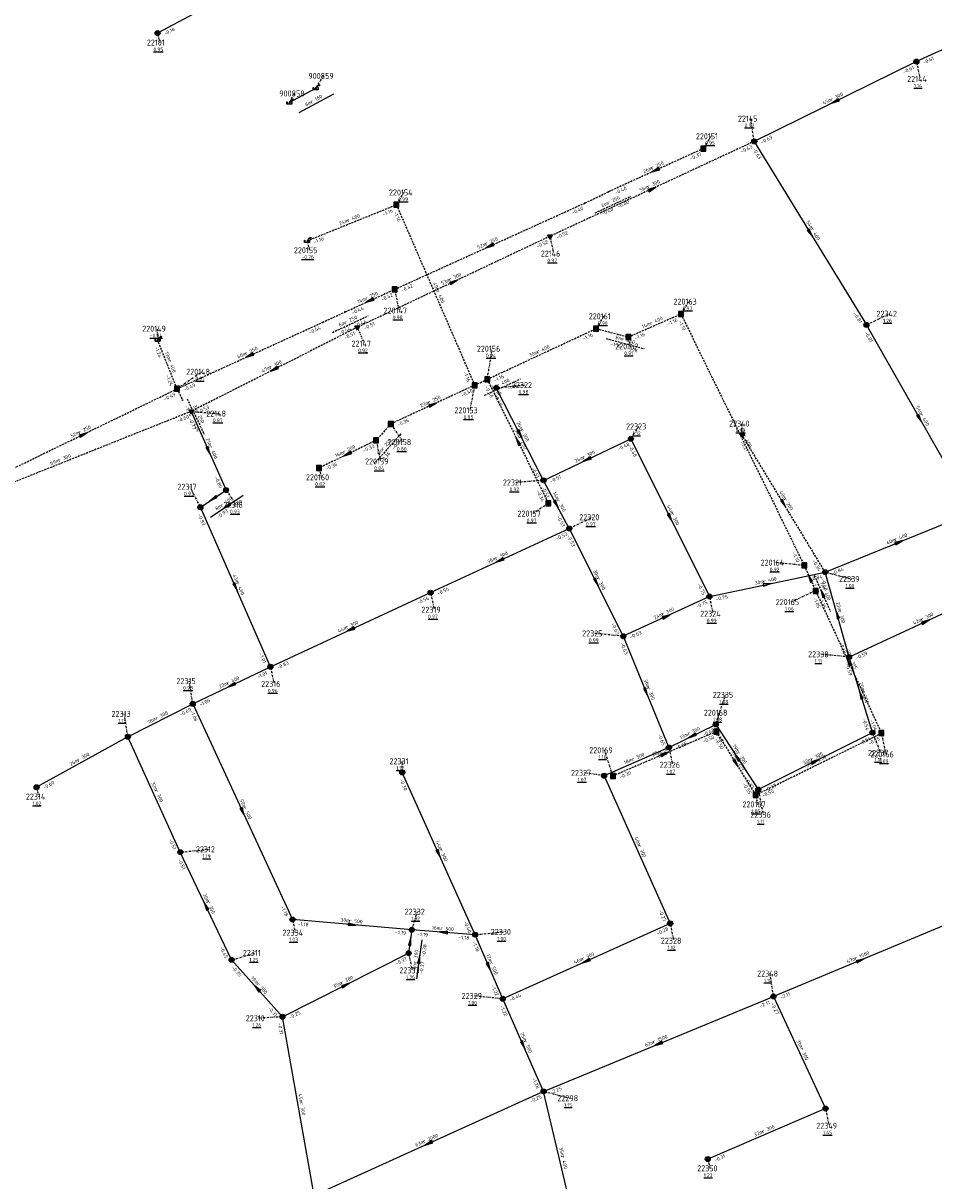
# Model space of a CAD drawing. Extents: x 188323 to 208361, y 565368 to 574910.
# Tile 162 of 256: x 201779 to 202006, y 570387 to 570676. Entities that reach past the tile are written whole.
import ezdxf

# ---------------------------------------------------------------- set-up
doc = ezdxf.new("R2010")
doc.units = 0
doc.linetypes.add('DASHDOT', pattern=[1, 0.5, -0.25, 0, -0.25])
doc.linetypes.add('DASHED', pattern=[0.75, 0.5, -0.25])
doc.layers.get('0').update_dxf_attribs({"linetype": 'CONTINUOUS'})
for name, color, linetype in [('RIO-AFM', 7, 'CONTINUOUS'), ('RIO-BOK', 7, 'CONTINUOUS'), ('RIO-DET', 7, 'CONTINUOUS'), ('RIO-KNP', 7, 'CONTINUOUS'), ('RIO-KNR', 7, 'CONTINUOUS'), ('RIO-LAG', 7, 'CONTINUOUS'), ('RIO-LAG_0B', 7, 'CONTINUOUS'), ('RIO-LAG_1B', 7, 'DASHED'), ('RIO-LAG_2B', 7, 'DASHED'), ('RIO-LEN', 7, 'CONTINUOUS'), ('RIO-MVD', 1, 'CONTINUOUS'), ('RIO-VRB', 6, 'DASHDOT'), ('RIO-VRH', 7, 'CONTINUOUS')]:
    doc.layers.add(name, color=color, linetype=linetype)
doc.styles.add('RIO-TXT', font='isocp.shx')

# ---------------------------------------------------------------- blocks, each defined once
blk = doc.blocks.new('L_VHR')
blk.add_lwpolyline([(-0.5, 0), (0.5, 0), (-0.5, 0.15), (-0.5, -0.15), (0.5, 0)])
blk = doc.blocks.new('K_IPR')
blk.add_lwpolyline([(-0.5, -0.5), (0.5, -0.5), (0.5, 0.5), (-0.5, 0.5)], close=True)
blk.add_solid([(-0.5, 0.5), (0.5, 0.5), (-0.5, -0.5), (0.5, -0.5)])
at = {"style": 'RIO-TXT', "flags": 1}
blk.add_attdef('KNOOPNAAM', (2, 2), '', height=1, dxfattribs=at)
blk = doc.blocks.new('K_UTB')
blk.add_lwpolyline([(0.5, 0.15), (0.5, -0.3), (-0.5, -0.3), (-0.5, 0.15), (-0.45, 0.15), (-0.45, -0.25), (0, -0.25), (0.45, -0.25), (0.45, 0.15)], close=True)
blk.add_lwpolyline([(0.85, 0.6), (0.55, 0.65), (0.614828, 0.459583), (0.850842, 0.598937)])
blk.add_arc((0.85, -0.25), 0.85, 90, 180)
at = {"style": 'RIO-TXT', "flags": 1}
blk.add_attdef('KNOOPNAAM', (2, 2), '', height=1, dxfattribs=at)
blk = doc.blocks.new('K_FIC')
blk.add_circle((0, 0), 0.0625)
at = {"style": 'RIO-TXT', "flags": 1}
blk.add_attdef('KNOOPNAAM', (2, 2), '', height=1, dxfattribs=at)
blk = doc.blocks.new('K_IPG')
blk.add_circle((0, 0), 0.5)
for points in [[(0, 0), (-0.5, 0), (-0.433013, 0.25)], [(0, 0), (-0.433013, -0.25), (-0.5, 0)], [(0, 0), (-0.433013, 0.25), (-0.25, 0.433013)], [(0, 0), (-0.25, -0.433013), (-0.433013, -0.25)], [(0, 0), (-0.25, 0.433013), (0, 0.5)], [(0, 0), (0, -0.5), (-0.25, -0.433013)], [(0, 0), (0, 0.5), (0.25, 0.433013)], [(0, 0), (0.25, 0.433013), (0.433013, 0.25)], [(0, 0), (0.433013, 0.25), (0.5, 0)], [(0, 0), (0.5, 0), (0.433013, -0.25)], [(0, 0), (0.433013, -0.25), (0.25, -0.433013)], [(0, 0), (0.25, -0.433013), (0, -0.5)]]:
    blk.add_solid(points)
at = {"style": 'RIO-TXT', "flags": 1}
blk.add_attdef('KNOOPNAAM', (2, 2), '', height=1, dxfattribs=at)
blk = doc.blocks.new('K_IPD')
blk.add_lwpolyline([(-0.496027, 0.307994), (0.503973, 0.307994), (0.003973, -0.558031)], close=True)
blk.add_solid([(-0.496027, 0.307994), (0.503973, 0.307994), (0.003973, -0.558031)])
at = {"style": 'RIO-TXT', "flags": 1}
blk.add_attdef('KNOOPNAAM', (2, 2), '', height=1, dxfattribs=at)
blk = doc.blocks.new('88_02______220148____220150_')
at = {"layer": 'RIO-LAG_1B'}
blk.add_line((0, 0), (4.273, -8.843), dxfattribs=at)
at = {"layer": 'RIO-AFM', "style": 'RIO-TXT'}
blk.add_text('r 250', height=0.9, rotation=295.7646, dxfattribs=at).set_placement((2.117, -3.2313))
at = {"layer": 'RIO-BOK', "style": 'RIO-TXT'}
for p in [(-0.6514, -1.8695), (1.2289, -5.76)]:
    blk.add_text('-1.24', height=0.9, rotation=295.7646, dxfattribs=at).set_placement(p)
at = {"layer": 'RIO-LEN', "style": 'RIO-TXT'}
blk.add_text('3m', height=0.9, rotation=295.7646, dxfattribs=at).set_placement((1.4121, -1.7727))
blk = doc.blocks.new('89_02______220153____220156_')
at = {"layer": 'RIO-LAG_1B'}
blk.add_line((0, 0), (8.942, 4.059), dxfattribs=at)
at = {"layer": 'RIO-AFM', "style": 'RIO-TXT'}
blk.add_text('r 400', height=0.9, rotation=24.4141, dxfattribs=at).set_placement((3.2809, 2.0385))
at = {"layer": 'RIO-BOK', "style": 'RIO-TXT'}
for p in [(5.7869, 1.0896), (1.8533, -0.6962)]:
    blk.add_text('-1.16', height=0.9, rotation=24.4141, dxfattribs=at).set_placement(p)
at = {"layer": 'RIO-LEN', "style": 'RIO-TXT'}
blk.add_text('3m', height=0.9, rotation=24.4141, dxfattribs=at).set_placement((1.8057, 1.3689))
blk = doc.blocks.new('90_02______220158____220159_')
at = {"layer": 'RIO-LAG_1B'}
blk.add_line((0, 0), (-6.538, -7.329), dxfattribs=at)
at = {"layer": 'RIO-AFM', "style": 'RIO-TXT'}
blk.add_text('r 250', height=0.9, rotation=408.2404, dxfattribs=at).set_placement((-4.3621, -4.137))
at = {"layer": 'RIO-BOK', "style": 'RIO-TXT'}
for p in [(-1.686, -3.9905), (-4.5615, -7.2158)]:
    blk.add_text('-0.36', height=0.9, rotation=408.2404, dxfattribs=at).set_placement(p)
at = {"layer": 'RIO-LEN', "style": 'RIO-TXT'}
blk.add_text('6m', height=0.9, rotation=408.2404, dxfattribs=at).set_placement((-5.4401, -5.3462))
blk = doc.blocks.new('91_02______220161____220162_')
at = {"layer": 'RIO-LAG_1B'}
blk.add_line((0, 0), (9.489, -2.532), dxfattribs=at)
at = {"layer": 'RIO-AFM', "style": 'RIO-TXT'}
blk.add_text('r 400', height=0.9, rotation=345.0302, dxfattribs=at).set_placement((3.83, -0.5041))
at = {"layer": 'RIO-BOK', "style": 'RIO-TXT'}
for p in [(0.9917, -1.7135), (5.1667, -2.8271)]:
    blk.add_text('-1.16', height=0.9, rotation=345.0302, dxfattribs=at).set_placement(p)
at = {"layer": 'RIO-LEN', "style": 'RIO-TXT'}
blk.add_text('8m', height=0.9, rotation=345.0302, dxfattribs=at).set_placement((2.2648, -0.0866))
blk = doc.blocks.new('92_02______220164____220165_')
at = {"layer": 'RIO-LAG_1B'}
blk.add_line((0, 0), (4.012, -8.964), dxfattribs=at)
at = {"layer": 'RIO-VRH', "xscale": 2, "yscale": 2, "zscale": 2, "rotation": 474.087}
blk.add_blockref('L_VHR', (2.006, -4.482), dxfattribs=at)
at = {"layer": 'RIO-AFM', "style": 'RIO-TXT'}
blk.add_text('r 400', height=0.9, rotation=294.087, dxfattribs=at).set_placement((2.0213, -3.2915))
at = {"layer": 'RIO-BOK', "style": 'RIO-TXT'}
for s, p in [('-1.40', (-0.7059, -1.8496)), ('-1.35', (1.0593, -5.7926))]:
    blk.add_text(s, height=0.9, rotation=294.087, dxfattribs=at).set_placement(p)
at = {"layer": 'RIO-LEN', "style": 'RIO-TXT'}
blk.add_text('7m', height=0.9, rotation=294.087, dxfattribs=at).set_placement((1.3594, -1.8129))
blk = doc.blocks.new('93_02______220170____220171_')
at = {"layer": 'RIO-LAG_1B'}
blk.add_line((0, 0), (8.912, 4.126), dxfattribs=at)
at = {"layer": 'RIO-AFM', "style": 'RIO-TXT'}
blk.add_text('r 250', height=0.9, rotation=24.843, dxfattribs=at).set_placement((3.2655, 2.063))
at = {"layer": 'RIO-BOK', "style": 'RIO-TXT'}
for p in [(5.7786, 1.1329), (1.8585, -0.6823)]:
    blk.add_text('-0.44', height=0.9, rotation=24.843, dxfattribs=at).set_placement(p)
at = {"layer": 'RIO-LEN', "style": 'RIO-TXT'}
blk.add_text('6m', height=0.9, rotation=24.843, dxfattribs=at).set_placement((1.7954, 1.3823))
blk = doc.blocks.new('94_02______220172____220173_')
at = {"layer": 'RIO-LAG_1B'}
blk.add_line((0, 0), (8.906, 4.138), dxfattribs=at)
at = {"layer": 'RIO-AFM', "style": 'RIO-TXT'}
blk.add_text('r 250', height=0.9, rotation=24.9225, dxfattribs=at).set_placement((3.2626, 2.0675))
at = {"layer": 'RIO-BOK', "style": 'RIO-TXT'}
for p in [(5.777, 1.1409), (1.8594, -0.6797)]:
    blk.add_text('-0.40', height=0.9, rotation=24.9225, dxfattribs=at).set_placement(p)
at = {"layer": 'RIO-LEN', "style": 'RIO-TXT'}
blk.add_text('6m', height=0.9, rotation=24.9225, dxfattribs=at).set_placement((1.7935, 1.3848))
blk = doc.blocks.new('117_02______22317_____22318_')
at = {"layer": 'RIO-LAG_0B'}
blk.add_line((0, 0), (8.151, 5.477), dxfattribs=at)
at = {"layer": 'RIO-VRH', "xscale": 2, "yscale": 2, "zscale": 2, "rotation": 213.8927}
blk.add_blockref('L_VHR', (4.0755, 2.7385), dxfattribs=at)
at = {"layer": 'RIO-AFM', "style": 'RIO-TXT'}
blk.add_text('r 400', height=0.9, rotation=33.8927, dxfattribs=at).set_placement((2.9003, 2.551))
at = {"layer": 'RIO-BOK', "style": 'RIO-TXT'}
for s, p in [('-0.80', (5.5285, 2.0278)), ('-0.93', (1.9427, -0.3814))]:
    blk.add_text(s, height=0.9, rotation=33.8927, dxfattribs=at).set_placement(p)
at = {"layer": 'RIO-LEN', "style": 'RIO-TXT'}
blk.add_text('8m', height=0.9, rotation=33.8927, dxfattribs=at).set_placement((1.5556, 1.6476))
blk = doc.blocks.new('118_02______22332_____22333_')
at = {"layer": 'RIO-LAG_0B'}
blk.add_line((0, 0), (-1.339, -9.73), dxfattribs=at)
at = {"layer": 'RIO-VRH', "xscale": 2, "yscale": 2, "zscale": 2, "rotation": 442.1384}
blk.add_blockref('L_VHR', (-0.6695, -4.865), dxfattribs=at)
at = {"layer": 'RIO-AFM', "style": 'RIO-TXT'}
blk.add_text('r 300', height=0.9, rotation=442.1384, dxfattribs=at).set_placement((-1.3134, -5.867))
at = {"layer": 'RIO-BOK', "style": 'RIO-TXT'}
for s, p in [('-0.38', (0.8261, -4.2528)), ('-0.37', (0.2384, -8.5336))]:
    blk.add_text(s, height=0.9, rotation=442.1384, dxfattribs=at).set_placement(p)
at = {"layer": 'RIO-LEN', "style": 'RIO-TXT'}
blk.add_text('6m', height=0.9, rotation=442.1384, dxfattribs=at).set_placement((-1.5337, -7.472))
blk = doc.blocks.new('1334_90______900858____900859_')
at = {"layer": 'RIO-LAG'}
blk.add_line((0, 0), (8.616, 4.711), dxfattribs=at)
at = {"layer": 'RIO-AFM', "style": 'RIO-TXT'}
blk.add_text('r 160', height=0.9, rotation=28.6682, dxfattribs=at).set_placement((3.1201, 2.2761))
at = {"layer": 'RIO-LEN', "style": 'RIO-TXT'}
blk.add_text('8m', height=0.9, rotation=28.6682, dxfattribs=at).set_placement((1.6988, 1.4988))

msp = doc.modelspace()

# ---------------------------------------------------------------- linework, layer by layer
at = {"layer": 'RIO-LAG'}
msp.add_line((201845.2, 570656.576), (201851.824, 570660.16), dxfattribs=at)
at = {"layer": 'RIO-LAG_0B'}
for p, q in [((201860.096, 570699.52), (201812.304, 570673.92)), ((202047.104, 570687.68), (202001.792, 570666.816)), ((202001.792, 570666.816), (201961.296, 570646.912)), ((201961.296, 570646.912), (201989.296, 570601.088)), ((202015.904, 570554.368), (201989.296, 570601.088)), ((201908.704, 570562.304), (201896.896, 570585.408)), ((201820.704, 570579.52), (201829.408, 570559.872)), ((201908.704, 570562.304), (201930.496, 570572.672)), ((201930.496, 570572.672), (201950.096, 570533.312)), ((201915.104, 570550.272), (201908.704, 570562.304)), ((201823.008, 570555.584), (201829.408, 570559.872)), ((201840.496, 570515.776), (201823.008, 570555.584)), ((201979.008, 570539.392), (202015.904, 570554.368)), ((201880.496, 570534.272), (201915.104, 570550.272)), ((201915.104, 570550.272), (201928.608, 570523.392)), ((201950.096, 570533.312), (201979.008, 570539.392)), ((201984.992, 570518.208), (201979.008, 570539.392)), ((202023.2, 570535.872), (201984.992, 570518.208)), ((201840.496, 570515.776), (201880.496, 570534.272)), ((201950.096, 570533.312), (201928.608, 570523.392)), ((201928.608, 570523.392), (201940, 570495.616)), ((201990.8, 570499.328), (201984.992, 570518.208)), ((201821.104, 570506.496), (201840.496, 570515.776)), ((201804.896, 570498.304), (201821.104, 570506.496)), ((201821.104, 570506.496), (201846, 570452.672)), ((201940, 570495.616), (201951.696, 570501.376)), ((201951.696, 570501.376), (201962.304, 570485.12)), ((201804.896, 570498.304), (201782.096, 570485.696)), ((201818, 570469.504), (201804.896, 570498.304)), ((201962.304, 570485.12), (201990.8, 570499.328)), ((201940, 570495.616), (201923.808, 570488.576)), ((201891.6, 570448.896), (201873.408, 570489.408)), ((201923.808, 570488.576), (201940.304, 570451.712)), ((201830.8, 570442.624), (201818, 570469.504)), ((201875.808, 570450.112), (201846, 570452.672)), ((201940.304, 570451.712), (201898.496, 570432.896)), ((201875.808, 570450.112), (201875.008, 570444.288)), ((201891.6, 570448.896), (201875.808, 570450.112)), ((201898.496, 570432.896), (201891.6, 570448.896)), ((202009.504, 570451.52), (201966.096, 570433.472)), ((201843.504, 570428.416), (201875.008, 570444.288)), ((201843.504, 570428.416), (201830.8, 570442.624)), ((201908.704, 570409.792), (201898.496, 570432.896)), ((201908.704, 570409.792), (201966.096, 570433.472)), ((201966.096, 570433.472), (201979.104, 570405.504)), ((201851.392, 570383.808), (201843.504, 570428.416)), ((201908.704, 570409.792), (201851.392, 570383.808)), ((201916.8, 570375.616), (201908.704, 570409.792)), ((201979.104, 570405.504), (201949.696, 570392.896))]:
    msp.add_line(p, q, dxfattribs=at)
at = {"layer": 'RIO-LAG_1B'}
for p, q in [((201948.576, 570645.12), (201924.88, 570634.304)), ((201919.072, 570631.552), (201924.88, 570634.304)), ((201849.648, 570622.08), (201871.952, 570631.104)), ((201871.52, 570609.984), (201919.072, 570631.552)), ((201871.952, 570631.104), (201891.488, 570586.048)), ((201859.168, 570604.352), (201871.52, 570609.984)), ((201853.472, 570601.728), (201859.168, 570604.352)), ((201929.856, 570598.08), (201942.976, 570603.84)), ((201942.976, 570603.84), (201973.776, 570541.056)), ((201817.184, 570585.152), (201853.472, 570601.728)), ((201894.64, 570587.52), (201921.808, 570600.192)), ((201921.808, 570600.192), (201929.856, 570598.08)), ((201817.184, 570585.152), (201812.304, 570597.376)), ((201891.488, 570586.048), (201894.64, 570587.52)), ((201894.64, 570587.52), (201909.904, 570556.544)), ((201770.304, 570562.368), (201817.184, 570585.152)), ((201817.184, 570585.152), (201818.56, 570582.336)), ((201891.488, 570586.048), (201870.56, 570576.384)), ((201870.56, 570576.384), (201866.896, 570572.288)), ((201866.896, 570572.288), (201852.656, 570565.376)), ((201973.776, 570541.056), (201976.608, 570534.72)), ((201976.608, 570534.72), (201993.056, 570499.2)), ((201951.824, 570499.584), (201926.016, 570488.512)), ((201951.824, 570499.584), (201961.632, 570483.776)), ((201961.632, 570483.776), (201993.056, 570499.2))]:
    msp.add_line(p, q, dxfattribs=at)
at = {"layer": 'RIO-LAG_2B'}
for p, q in [((201961.296, 570646.912), (201910.304, 570623.232)), ((201910.304, 570623.232), (201862.208, 570600.512)), ((201862.208, 570600.512), (201820.704, 570579.52)), ((201820.704, 570579.52), (201756.608, 570553.92)), ((201979.008, 570539.392), (201958.208, 570573.696))]:
    msp.add_line(p, q, dxfattribs=at)
at = {"layer": 'RIO-VRB'}
for p, q in [((201812.3, 570673.9), (201812.8335, 570671.5716)), ((202001.8, 570666.8), (202002.6806, 570662.502)), ((201851.82, 570660.19), (201853.7964, 570663.2458)), ((201845.2, 570656.57), (201846.5336, 570658.8597)), ((201961.3, 570646.9), (201960.4179, 570652.5977)), ((201948.58, 570645.13), (201950.5564, 570648.1858)), ((201871.95, 570631.1), (201873.9264, 570634.1558)), ((201910.3, 570623.2), (201911.1806, 570618.902)), ((201849.65, 570622.08), (201850.1835, 570619.7516)), ((201871.52, 570609.97), (201872.5741, 570604.6871)), ((201942.98, 570603.86), (201944.9564, 570606.9158)), ((201921.81, 570600.2), (201923.7864, 570603.2558)), ((201989.3, 570601.1), (201995.0086, 570603.878)), ((201812.31, 570597.37), (201812.3097, 570600.145)), ((201862.2, 570600.5), (201863.9352, 570596.4308)), ((201929.85, 570598.05), (201930.3835, 570595.7216)), ((201894.64, 570587.49), (201895.8676, 570595.1577)), ((201817.18, 570585.17), (201823.3069, 570589.4078)), ((201891.49, 570586.06), (201890.2646, 570579.7919)), ((201896.9, 570585.4), (201903.975, 570586.1)), ((201820.7, 570579.5), (201827.6675, 570578.9713)), ((201870.56, 570576.4), (201873.5969, 570571.8386)), ((201958.2, 570573.7), (201958.1997, 570576.475)), ((201930.5, 570572.7), (201932.4764, 570575.7558)), ((201866.9, 570572.3), (201867.9541, 570567.0171)), ((201852.66, 570565.38), (201853.1935, 570563.0516)), ((201908.7, 570562.3), (201901.7329, 570561.7691)), ((201823, 570555.6), (201820.4616, 570560.6945)), ((201829.4, 570559.9), (201831.937, 570556.2047)), ((201909.91, 570556.56), (201906.0236, 570553.9963)), ((201915.1, 570550.3), (201920.8086, 570553.078)), ((201973.78, 570541.06), (201966.705, 570541.7578)), ((201979, 570539.4), (201985.6482, 570537.68)), ((201880.5, 570534.3), (201881.3806, 570530.002)), ((201950.1, 570533.3), (201950.9806, 570529.002)), ((201976.6, 570534.75), (201970.4742, 570531.9102)), ((201928.6, 570523.4), (201921.525, 570524.0978)), ((201985, 570518.2), (201977.925, 570518.8978)), ((201840.5, 570515.8), (201841.3806, 570511.502)), ((201821.1, 570506.5), (201820.2179, 570512.1977)), ((201951.7, 570501.4), (201954.119, 570508.7486)), ((201804.9, 570498.3), (201804.0179, 570503.9977)), ((201951.83, 570499.59), (201952.5371, 570504.3032)), ((201990.8, 570499.3), (201992.8771, 570494.2911)), ((201993.06, 570499.21), (201994.1141, 570493.9271)), ((201940, 570495.6), (201940.8806, 570491.302)), ((201873.4, 570489.4), (201873.3997, 570492.175)), ((201926.02, 570488.53), (201923.9411, 570494.9382)), ((201923.8, 570488.6), (201918.725, 570489.2984)), ((201782.1, 570485.7), (201782.6335, 570483.3716)), ((201961.64, 570483.75), (201962.1735, 570481.4216)), ((201962.3, 570485.1), (201963.5276, 570478.8323)), ((201818, 570469.5), (201825.075, 570470.2)), ((201875.8, 570450.1), (201877.1933, 570454.6294)), ((201846, 570452.7), (201846.7071, 570449.3868)), ((201940.3, 570451.7), (201941.1806, 570447.402)), ((201891.6, 570448.9), (201898.675, 570449.6)), ((201830.8, 570442.6), (201836.7827, 570444.355)), ((201875, 570444.3), (201875.8806, 570440.002)), ((201966.1, 570433.5), (201965.2179, 570439.1977)), ((201898.5, 570432.9), (201891.425, 570433.5978)), ((201843.5, 570428.4), (201837.5176, 570428.0431)), ((201908.7, 570409.8), (201915.3482, 570408.08)), ((201979.1, 570405.5), (201979.9806, 570401.202)), ((201949.7, 570392.9), (201950.2335, 570390.5716))]:
    msp.add_line(p, q, dxfattribs=at)

# ---------------------------------------------------------------- block references
at = {"layer": 'RIO-DET'}
for name, p in [('1334_90______900858____900859_', (201847.696, 570654.08)), ('94_02______220172____220173_', (201921.568, 570629.056)), ('93_02______220170____220171_', (201855.984, 570599.232)), ('91_02______220161____220162_', (201924.304, 570597.696)), ('89_02______220153____220156_', (201893.984, 570583.552)), ('88_02______220148____220150_', (201819.68, 570582.656)), ('90_02______220158____220159_', (201873.056, 570573.888)), ('117_02______22317_____22318_', (201825.504, 570553.088)), ('92_02______220164____220165_', (201976.288, 570538.56)), ('118_02______22332_____22333_', (201878.304, 570447.616))]:
    msp.add_blockref(name, p, dxfattribs=at)
at = {"layer": 'RIO-KNP', "xscale": 1.25, "yscale": 1.25, "zscale": 1.25}
for name, p in [('K_IPG', (201812.304, 570673.92)), ('K_IPG', (202001.792, 570666.816)), ('K_UTB', (201851.824, 570660.16)), ('K_UTB', (201845.2, 570656.576)), ('K_IPR', (201948.576, 570645.12)), ('K_IPG', (201961.296, 570646.912)), ('K_FIC', (201924.88, 570634.304)), ('K_IPR', (201871.952, 570631.104)), ('K_FIC', (201919.072, 570631.552)), ('K_UTB', (201849.648, 570622.08)), ('K_IPD', (201910.304, 570623.232)), ('K_IPR', (201871.52, 570609.984)), ('K_FIC', (201859.168, 570604.352)), ('K_IPR', (201942.976, 570603.84)), ('K_FIC', (201853.472, 570601.728)), ('K_IPD', (201862.208, 570600.512)), ('K_IPR', (201921.808, 570600.192)), ('K_IPG', (201989.296, 570601.088)), ('K_UTB', (201812.304, 570597.376)), ('K_IPR', (201929.856, 570598.08)), ('K_IPR', (201894.64, 570587.52)), ('K_IPR', (201817.184, 570585.152)), ('K_IPR', (201891.488, 570586.048)), ('K_IPG', (201896.896, 570585.408)), ('K_FIC', (201818.56, 570582.336)), ('K_IPD', (201820.704, 570579.52)), ('K_IPR', (201870.56, 570576.384)), ('K_IPG', (201930.496, 570572.672)), ('K_IPD', (201958.208, 570573.696)), ('K_IPR', (201866.896, 570572.288)), ('K_IPR', (201852.656, 570565.376)), ('K_IPG', (201908.704, 570562.304)), ('K_IPG', (201829.408, 570559.872)), ('K_IPG', (201823.008, 570555.584)), ('K_IPR', (201909.904, 570556.544)), ('K_IPG', (201915.104, 570550.272)), ('K_IPR', (201973.776, 570541.056)), ('K_IPG', (201979.008, 570539.392)), ('K_IPG', (201880.496, 570534.272)), ('K_IPG', (201950.096, 570533.312)), ('K_IPR', (201976.608, 570534.72)), ('K_IPG', (201928.608, 570523.392)), ('K_IPG', (201984.992, 570518.208)), ('K_IPG', (201840.496, 570515.776)), ('K_IPG', (201821.104, 570506.496)), ('K_IPG', (201951.696, 570501.376)), ('K_IPG', (201804.896, 570498.304)), ('K_IPR', (201951.824, 570499.584)), ('K_IPG', (201990.8, 570499.328)), ('K_IPR', (201993.056, 570499.2)), ('K_IPG', (201940, 570495.616)), ('K_IPG', (201873.408, 570489.408)), ('K_IPG', (201923.808, 570488.576)), ('K_IPG', (201782.096, 570485.696)), ('K_IPR', (201926.016, 570488.512)), ('K_IPR', (201961.632, 570483.776)), ('K_IPG', (201962.304, 570485.12)), ('K_IPG', (201818, 570469.504)), ('K_IPG', (201846, 570452.672)), ('K_IPG', (201940.304, 570451.712)), ('K_IPG', (201875.808, 570450.112)), ('K_IPG', (201891.6, 570448.896)), ('K_IPG', (201830.8, 570442.624)), ('K_IPG', (201875.008, 570444.288)), ('K_IPG', (201898.496, 570432.896)), ('K_IPG', (201966.096, 570433.472)), ('K_IPG', (201843.504, 570428.416)), ('K_IPG', (201908.704, 570409.792)), ('K_IPG', (201979.104, 570405.504)), ('K_IPG', (201949.696, 570392.896))]:
    msp.add_blockref(name, p, dxfattribs=at)
at = {"layer": 'RIO-VRH', "xscale": 2, "yscale": 2, "zscale": 2}
for p, rotation in [((201981.55, 570656.85), 206.1649), ((201936.73, 570639.705), 204.5961), ((201935.8, 570635.05), 384.9221), ((201975.3, 570624), 301.4456), ((201895.295, 570620.775), 204.4379), ((201886.25, 570611.85), 385.2617), ((201865.34, 570607.16), 204.4485), ((201835.33, 570593.445), 204.5069), ((201841.45, 570590), 206.8378), ((201881.025, 570581.23), 384.7726), ((202002.6, 570577.75), 299.6716), ((201793.745, 570573.76), 25.9578), ((201902.275, 570572.025), 476.2818), ((201902.8, 570573.85), 297.0653), ((201825.05, 570569.7), 293.942), ((201859.78, 570568.84), 205.9151), ((201919.6, 570567.5), 205.5016), ((201826.2, 570557.75), 213.8927), ((201911.9, 570556.3), 298.0787), ((201968.6, 570556.55), 301.2391), ((201940.3, 570553), 296.455), ((201997.45, 570546.9), 22.1197), ((201897.8, 570542.3), 204.8146), ((201975.19, 570537.905), 474.087), ((201831.75, 570535.7), 293.7417), ((201921.85, 570536.85), 296.6566), ((201964.55, 570536.35), 11.9174), ((201982, 570528.8), 105.81), ((201939.35, 570528.35), 384.7219), ((202004.1, 570527.05), 384.8582), ((201860.5, 570525.05), 204.818), ((201984.83, 570516.98), 474.8573), ((201830.8, 570511.15), 205.6096), ((201934.3, 570509.5), 292.304), ((201987.9, 570508.75), 107.0675), ((201945.85, 570498.5), 206.3662), ((201938.925, 570494.06), 383.1936), ((201956.735, 570491.67), 301.7766), ((201957, 570493.25), 483.042), ((201976.55, 570492.2), 26.4819), ((201833.55, 570479.6), 294.8425), ((201882.5, 570469.15), 294.205), ((201824.4, 570456.05), 115.4533), ((201860.9, 570451.4), 355.0142), ((201883.7, 570449.5), 175.6572), ((201875.4, 570447.2), 442.1384), ((201919.4, 570442.3), 204.2139), ((201987.8, 570442.5), 382.5238), ((201895.05, 570440.9), 293.3348), ((201837.15, 570435.5), 131.8132), ((201859.25, 570436.35), 26.7802), ((201903.6, 570421.35), 293.8309), ((201937.4, 570421.65), 202.4331), ((201880.05, 570396.8), 204.4038)]:
    msp.add_blockref('L_VHR', p, dxfattribs=dict(at, rotation=rotation))

# ---------------------------------------------------------------- texts
at = {"layer": 'RIO-AFM', "style": 'RIO-TXT'}
for s, rotation, p in [('r 300', 386.1649, (201980.5958, 570656.9536)), ('r 250', 384.5961, (201935.7817, 570639.8293)), ('r 300', 384.9221, (201934.8469, 570635.1775)), ('r 400', 22.0203, (201859.8616, 570626.7498)), ('r 400', 301.4456, (201975.3178, 570624.9611)), ('r 250', 24.4379, (201894.3507, 570620.8951)), ('r 300', 385.2617, (201885.2967, 570611.9711)), ('r 250', 24.4485, (201864.3954, 570607.2798)), ('r 400', 293.4597, (201881.8698, 570609.5287)), ('r 400', 23.8669, (201935.472, 570601.0845)), ('r 250', 24.5069, (201834.3853, 570593.5638)), ('r 400', 25.0674, (201907.2791, 570593.9545)), ('r 400', 291.7678, (201814.9124, 570592.2093)), ('r 300', 386.8378, (201840.4945, 570590.0928)), ('r 250', 384.7726, (201880.0766, 570581.3505)), ('r 400', 299.6716, (202002.6477, 570578.7098)), ('r 250', 25.9578, (201792.7979, 570573.855)), ('r 250', 296.2818, (201902.374, 570572.9775)), ('r 300', 297.0653, (201902.8835, 570574.8027)), ('r 400', 296.1319, (201958.4915, 570573.4173)), ('r 400', 293.942, (201825.184, 570570.646)), ('r 250', 385.915, (201858.8306, 570568.9395)), ('r 300', 381.7684, (201787.7037, 570566.8835)), ('r 300', 25.5016, (201918.6534, 570567.6024)), ('r 300', 298.0787, (201911.9632, 570557.252)), ('r 200', 301.2391, (201968.6176, 570557.5088)), ('r 300', 296.455, (201940.3986, 570553.9545)), ('r 400', 22.1197, (201996.5113, 570547.0581)), ('r 300', 24.8146, (201896.8549, 570542.4138)), ('r 400', 293.7417, (201831.8936, 570536.6485)), ('r 300', 296.6566, (201921.9414, 570537.8027)), ('r 400', 11.9174, (201963.6539, 570536.6719)), ('r 300', 384.7219, (201938.4016, 570528.4715)), ('r 300', 285.81, (201982.2666, 570529.7179)), ('r 300', 24.818, (201859.5546, 570525.1636)), ('r 300', 384.8582, (202003.149, 570527.1746)), ('r 315', 294.8573, (201984.9539, 570517.9306)), ('r 400', 25.6096, (201829.8531, 570511.2506)), ('r 300', 292.304, (201934.4634, 570510.4431)), ('r 300', 287.0675, (201988.1457, 570509.6734)), ('r 300', 26.8446, (201812.0515, 570502.4803)), ('r 300', 26.3662, (201944.902, 570498.5881)), ('r 250', 383.1936, (201937.9796, 570494.208)), ('r 300', 388.9235, (201792.5448, 570492.0523)), ('r 300', 383.3668, (201930.9556, 570492.2421)), ('r 250', 301.7766, (201956.7379, 570492.6252)), ('r 300', 303.042, (201956.982, 570494.2051)), ('r 300', 26.4819, (201975.6018, 570492.2862)), ('r 250', 26.1965, (201976.4023, 570491.5709)), ('r 300', 294.4656, (201811.5782, 570484.8487)), ('r 500', 294.8425, (201833.6799, 570480.5534)), ('r 300', 294.205, (201882.6362, 570470.0998)), ('r 300', 294.0987, (201932.1869, 570471.0988)), ('r 300', 295.4533, (201824.5114, 570457.0004)), ('r 500', 355.0142, (201860.137, 570451.9775)), ('r 500', 355.6572, (201882.93, 570450.0644)), ('r 300', 384.2139, (201918.4501, 570442.4364)), ('r 1500', 382.5238, (201986.6049, 570442.561)), ('r 500', 293.3348, (201895.1928, 570441.8442)), ('r 300', 26.7802, (201858.3015, 570436.4313)), ('r 300', 311.8132, (201836.9864, 570436.4412)), ('r 1500', 22.4331, (201936.2108, 570421.7)), ('r 500', 293.8309, (201903.7368, 570422.2965)), ('r 300', 294.9113, (201972.7206, 570420.4497)), ('r 300', 280.0527, (201847.8146, 570406.9876)), ('r 300', 383.1963, (201963.4544, 570399.3492)), ('r 2000', 384.4038, (201878.8513, 570396.8263)), ('r 400', 283.3323, (201913.0601, 570393.6062))]:
    msp.add_text(s, height=0.9, rotation=rotation, dxfattribs=at).set_placement(p)
at = {"layer": 'RIO-BOK', "style": 'RIO-TXT'}
for s, rotation, p in [('-0.16', 388.1691, (201814.1953, 570673.3279)), ('-0.61', 386.1649, (201998.7259, 570663.7586)), ('-0.61', 384.7646, (202003.658, 570666.1164)), ('-0.63', 386.1649, (201963.1741, 570646.262)), ('-0.63', 384.9221, (201958.1578, 570643.9325)), ('-0.37', 384.5961, (201945.4292, 570642.1631)), ('-0.63', 301.4456, (201960.8369, 570644.9752)), ('-0.40', 384.5961, (201926.7359, 570633.5909)), ('-1.16', 22.0203, (201868.6738, 570628.2646)), ('-1.16', 293.4597, (201871.2239, 570629.2582)), ('-0.40', 24.4379, (201915.9162, 570628.6089)), ('-1.16', 22.0203, (201851.4726, 570621.307)), ('-0.52', 385.2617, (201907.1766, 570620.2123)), ('-0.52', 384.9221, (201912.1598, 570622.5215)), ('-0.42', 24.4379, (201873.3736, 570609.2746)), ('-0.42', 24.4485, (201868.3663, 570606.9981)), ('-0.44', 24.4485, (201861.0137, 570603.6549)), ('-1.16', 23.8669, (201939.797, 570600.9206)), ('-1.10', 296.1319, (201942.3406, 570601.9864)), ('-0.81', 301.4456, (201985.9936, 570603.8844)), ('-0.44', 24.5069, (201850.3293, 570598.7449)), ('-0.51', 386.8378, (201859.1616, 570597.4236)), ('-0.51', 385.2617, (201864.0638, 570599.8325)), ('-1.16', 25.0674, (201918.6885, 570597.1942)), ('-1.16', 23.8669, (201931.6966, 570597.3362)), ('-0.81', 299.6716, (201988.7775, 570599.1904)), ('-1.24', 291.7678, (201811.5299, 570595.5504)), ('-1.24', 291.7678, (201814.3653, 570588.4604)), ('-1.16', 293.4597, (201888.5999, 570589.2757)), ('-1.16', 25.0674, (201896.5011, 570586.815)), ('-0.49', 24.5069, (201819.0344, 570584.4768)), ('-0.40', 384.7726, (201888.349, 570583.0816)), ('-0.40', 296.2818, (201894.0055, 570585.6147)), ('-0.49', 25.9578, (201814.1062, 570582.1163)), ('-0.49', 297.0653, (201896.2912, 570583.5162)), ('-0.53', 386.8378, (201822.5815, 570578.884)), ('-0.60', 381.7684, (201817.3961, 570576.7173)), ('-0.77', 293.942, (201819.9895, 570577.6522)), ('-0.36', 384.7726, (201872.4181, 570575.7166)), ('-0.33', 385.915, (201863.8213, 570569.2556)), ('-0.48', 25.5016, (201927.4015, 570569.6707)), ('-0.48', 296.455, (201929.8712, 570570.8228)), ('-0.21', 301.2391, (201957.7299, 570571.7769)), ('-0.36', 385.915, (201854.5313, 570564.7338)), ('-0.51', 297.0653, (201905.6006, 570565.3204)), ('-0.80', 293.942, (201826.4673, 570563.0834)), ('-0.51', 25.5016, (201910.5662, 570561.6391)), ('-0.34', 296.2818, (201906.8572, 570559.6246)), ('-0.51', 298.0787, (201908.1246, 570560.4057)), ('-0.93', 293.7417, (201822.283, 570553.7547)), ('-0.53', 298.0787, (201911.9409, 570553.2611)), ('-0.53', 24.8146, (201911.9657, 570547.3082)), ('-0.53', 296.6566, (201914.4778, 570548.4206)), ('-1.10', 296.1319, (201970.7553, 570544.1427)), ('-0.34', 301.2391, (201975.6963, 570542.1919)), ('-0.84', 11.9174, (201975.2766, 570537.1832)), ('-0.84', 22.1197, (201980.8239, 570538.6302)), ('-0.56', 24.8146, (201882.3581, 570533.6168)), ('-0.75', 296.455, (201947.043, 570536.3588)), ('-0.68', 285.81, (201978.0352, 570537.6713)), ('-0.56', 24.818, (201877.3653, 570531.3077)), ('-0.75', 11.9174, (201951.7587, 570532.2193)), ('-1.05', 294.8573, (201975.9191, 570532.891)), ('-0.75', 384.7219, (201946.9561, 570530.3247)), ('-0.63', 296.6566, (201925.5245, 570526.4437)), ('-0.63', 384.7219, (201930.4575, 570522.715)), ('-0.63', 292.304, (201927.8369, 570521.5732)), ('-0.54', 285.81, (201982.5473, 570521.7669)), ('-1.01', 293.7417, (201837.5911, 570518.9996)), ('-0.59', 384.8582, (201986.8591, 570517.5194)), ('-0.83', 24.818, (201842.3582, 570515.1169)), ('-0.59', 287.0675, (201984.0734, 570516.4505)), ('-1.01', 25.6096, (201837.407, 570512.7647)), ('-1.06', 25.6096, (201822.9674, 570505.8427)), ('-0.69', 26.8446, (201818.0739, 570503.3991)), ('-1.06', 294.8425, (201820.4186, 570504.6412)), ('-0.54', 287.0675, (201988.2682, 570502.812)), ('-1.04', 294.8573, (201990.0868, 570502.3513)), ('-0.65', 292.304, (201937.1643, 570498.8685)), ('-0.50', 383.1936, (201948.6067, 570496.7022)), ('-0.48', 26.3662, (201948.6476, 570498.3242)), ('-0.48', 303.042, (201951.2907, 570499.463)), ('-0.54', 26.4819, (201987.7538, 570496.2181)), ('-0.55', 26.1965, (201989.9986, 570496.1434)), ('-0.65', 26.3662, (201941.8759, 570494.9674)), ('-0.50', 301.7766, (201951.378, 570497.6625)), ('-0.65', 383.3668, (201936.7882, 570492.6964)), ('-0.30', 383.1936, (201927.8585, 570487.7957)), ('-0.60', 388.9235, (201784.0027, 570485.1529)), ('-0.30', 294.205, (201872.698, 570487.5489)), ('-0.55', 301.7766, (201958.2988, 570486.5034)), ('-0.37', 303.042, (201958.8994, 570487.7791)), ('-0.37', 26.4819, (201964.1772, 570484.4712)), ('-0.55', 26.1965, (201963.5141, 570483.1118)), ('-0.51', 294.4656, (201815.0441, 570472.6594)), ('-0.51', 295.4533, (201817.3385, 570467.6341)), ('-1.18', 294.8425, (201843.0391, 570455.8476)), ('-0.27', 294.0987, (201937.3696, 570454.8802)), ('-1.18', 355.0142, (201847.2738, 570451.1844)), ('-0.40', 294.205, (201888.6658, 570452.0762)), ('-1.19', 355.0142, (201871.5957, 570449.0779)), ('-1.19', 355.6572, (201877.0907, 570448.5988)), ('-0.28', 384.2139, (201937.1246, 570448.7658)), ('-1.18', 355.6572, (201887.4065, 570447.8219)), ('-1.18', 293.3348, (201890.8699, 570447.0598)), ('-0.45', 295.4533, (201827.7891, 570445.7072)), ('-0.37', 26.7802, (201871.9701, 570441.2024)), ('-0.35', 311.8132, (201830.6909, 570440.6233)), ('-1.22', 293.3348, (201895.5987, 570436.1135)), ('-2.11', 382.5238, (201967.9298, 570432.7442)), ('-0.44', 384.2139, (201900.3513, 570432.1985)), ('-2.11', 22.4331, (201962.8441, 570430.641)), ('-0.27', 294.9113, (201965.4208, 570431.6404)), ('-0.31', 311.8132, (201839.7303, 570430.5291)), ('-0.25', 26.7802, (201845.3805, 570427.7809)), ('-1.22', 293.8309, (201897.7859, 570431.0535)), ('-0.31', 280.0527, (201842.3666, 570426.7768)), ('-1.28', 293.8309, (201905.7754, 570412.9906)), ('-2.25', 384.4038, (201905.5292, 570406.8648)), ('-2.25', 22.4331, (201910.5281, 570409.0402)), ('-0.31', 383.1963, (201951.5386, 570392.1658))]:
    msp.add_text(s, height=0.9, rotation=rotation, dxfattribs=at).set_placement(p)
at = {"layer": 'RIO-KNR', "style": 'RIO-TXT'}
for s, p in [('22101', (201809.646, 570670.8216)), ('900859', (201849.9714, 570662.4958)), ('22144', (201999.4931, 570661.752)), ('900858', (201842.7086, 570658.1097)), ('22145', (201957.2304, 570651.8477)), ('220151', (201946.7314, 570647.4358)), ('220154', (201870.1014, 570633.4058)), ('220155', (201846.3585, 570619.0016)), ('22146', (201907.9931, 570618.152)), ('220163', (201941.1314, 570606.1658)), ('220147', (201868.7491, 570603.9371)), ('220161', (201919.9614, 570602.5058)), ('22342', (201991.8211, 570603.128)), ('220149', (201808.4847, 570599.395)), ('22147', (201860.7477, 570595.6808)), ('220162', (201926.5585, 570594.9716)), ('220156', (201892.0426, 570594.4077)), ('220148', (201819.4819, 570588.6578)), ('22322', (201900.7875, 570585.35)), ('22148', (201824.48, 570578.2213)), ('220153', (201886.4396, 570579.0419)), ('22323', (201929.2889, 570575.0058)), ('22340', (201955.0122, 570575.725)), ('220158', (201869.7719, 570571.0886)), ('220159', (201864.1291, 570566.2671)), ('22317', (201817.2741, 570559.9445)), ('220160', (201849.3685, 570562.3016)), ('22321', (201898.5454, 570561.0191)), ('22318', (201828.7495, 570555.4547)), ('220157', (201902.1986, 570553.2463)), ('22320', (201917.6211, 570552.328)), ('220164', (201962.88, 570541.0078)), ('22339', (201982.4607, 570536.93)), ('220165', (201966.6492, 570531.1602)), ('22319', (201878.1931, 570529.252)), ('22324', (201947.7931, 570528.252)), ('22325', (201918.3375, 570523.3478)), ('22338', (201974.7375, 570518.1478)), ('22315', (201817.0304, 570511.4477)), ('22316', (201838.1931, 570510.752)), ('22335', (201950.9315, 570507.9986)), ('22313', (201800.8304, 570503.2477)), ('220168', (201948.7121, 570503.5532)), ('220169', (201920.1161, 570494.1882)), ('22337', (201989.6896, 570493.5411)), ('22331', (201870.2122, 570491.425)), ('220166', (201990.2891, 570493.1771)), ('22327', (201915.5375, 570488.5484)), ('22326', (201937.6931, 570490.552)), ('22314', (201779.446, 570482.6216)), ('220167', (201958.3485, 570480.6716)), ('22336', (201960.3401, 570478.0823)), ('22312', (201821.8875, 570469.45)), ('22332', (201874.0058, 570453.8794)), ('22334', (201843.5196, 570448.6368)), ('22330', (201895.4875, 570448.85)), ('22328', (201937.9931, 570446.652)), ('22311', (201833.5952, 570443.605)), ('22333', (201872.6931, 570439.252)), ('22348', (201962.0304, 570438.4477)), ('22329', (201888.2375, 570432.8478)), ('22310', (201834.3301, 570427.2931)), ('22298', (201912.1607, 570407.33)), ('22349', (201976.7931, 570400.452)), ('22350', (201947.046, 570389.8216))]:
    msp.add_text(s, height=1.5, dxfattribs=at).set_placement(p)
at = {"layer": 'RIO-LEN', "style": 'RIO-TXT'}
for s, rotation, p in [('45m', 386.1649, (201978.6578, 570655.9998)), ('26m', 384.5961, (201933.8183, 570638.9289)), ('56m', 384.9221, (201932.8886, 570634.266)), ('24m', 22.0203, (201857.8592, 570625.9399)), ('54m', 301.4456, (201974.19, 570626.8033)), ('52m', 24.4379, (201892.3842, 570620.0014)), ('49m', 293.4597, (201881.0089, 570611.5097)), ('53m', 385.2617, (201883.3439, 570611.048)), ('14m', 24.4485, (201862.4292, 570606.3857)), ('14m', 23.8669, (201933.4968, 570600.2104)), ('13m', 291.7678, (201814.1103, 570594.2148)), ('40m', 24.5069, (201832.4199, 570592.6677)), ('30m', 25.0674, (201905.3226, 570593.0393)), ('47m', 386.8378, (201838.5679, 570589.1163)), ('23m', 384.7726, (201878.116, 570580.4441)), ('54m', 299.6716, (202001.5775, 570580.586)), ('26m', 297.0653, (201901.8996, 570576.7256)), ('52m', 25.9578, (201790.8558, 570572.9094)), ('34m', 296.2818, (201901.4166, 570574.9137)), ('70m', 296.1319, (201957.5392, 570575.356)), ('21m', 293.942, (201824.3064, 570572.6197)), ('69m', 381.7684, (201785.6983, 570566.0811)), ('16m', 385.915, (201856.8884, 570567.9942)), ('24m', 25.5016, (201916.7039, 570566.6724)), ('14m', 298.0787, (201910.9456, 570559.1572)), ('40m', 301.2391, (201967.4964, 570559.355)), ('44m', 296.455, (201939.4353, 570555.8878)), ('40m', 22.1197, (201994.5103, 570546.2447)), ('38m', 24.8146, (201894.8943, 570541.5072)), ('43m', 293.7417, (201831.023, 570538.6253)), ('30m', 296.6566, (201920.9713, 570539.7326)), ('30m', 11.9174, (201961.5405, 570536.2258)), ('22m', 285.81, (201981.6771, 570531.7959)), ('24m', 384.7219, (201936.4402, 570527.5668)), ('42m', 384.8582, (202001.1898, 570526.2652)), ('44m', 24.818, (201857.5941, 570524.2569)), ('39m', 294.8573, (201984.0449, 570519.89)), ('30m', 292.304, (201933.6426, 570512.441)), ('22m', 25.6096, (201827.9053, 570510.3168)), ('20m', 287.0675, (201987.5107, 570511.738)), ('18m', 26.8446, (201810.1243, 570501.5048)), ('13m', 26.3662, (201942.9667, 570497.6287)), ('19m', 303.042, (201955.8033, 570496.0152)), ('26m', 388.9235, (201790.655, 570491.0063)), ('18m', 383.3668, (201928.9733, 570491.3841)), ('28m', 383.1936, (201935.9948, 570493.356)), ('19m', 301.7766, (201955.5994, 570494.4609)), ('32m', 26.4819, (201973.6685, 570491.3229)), ('35m', 26.1965, (201974.4642, 570490.6173)), ('32m', 294.4656, (201810.6827, 570486.8143)), ('59m', 294.8425, (201832.7714, 570482.513)), ('44m', 294.205, (201881.7496, 570472.0694)), ('40m', 294.0987, (201931.304, 570473.0701)), ('30m', 295.4533, (201823.5821, 570458.9502)), ('30m', 355.0142, (201857.985, 570452.1639)), ('16m', 355.6572, (201880.7761, 570450.2267)), ('17m', 293.3348, (201894.3362, 570443.8271)), ('46m', 384.2139, (201916.4808, 570441.5492)), ('47m', 382.5238, (201984.6102, 570441.7322)), ('19m', 311.8132, (201835.5455, 570438.0503)), ('35m', 26.7802, (201856.3732, 570435.458)), ('25m', 293.8309, (201902.8631, 570424.2719)), ('62m', 22.4331, (201934.2143, 570420.8756)), ('31m', 294.9113, (201971.8097, 570422.4082)), ('45m', 280.0527, (201847.4365, 570409.1142)), ('32m', 383.1963, (201961.4696, 570398.4971)), ('63m', 384.4038, (201876.8849, 570395.9325)), ('35m', 283.3323, (201912.561, 570395.7077))]:
    msp.add_text(s, height=0.9, rotation=rotation, dxfattribs=at).set_placement(p)
at = {"layer": 'RIO-MVD', "style": 'RIO-TXT'}
for s, p in [('%%U0.95', (201811.3035, 570669.4216)), ('%%U1.14', (202001.1506, 570660.352)), ('%%U0.97', (201958.8879, 570650.4477)), ('%%U0.95', (201949.0264, 570646.0358)), ('%%U0.99', (201872.3964, 570632.0058)), ('%%U-0.76', (201848.271, 570617.6016)), ('%%U0.97', (201909.6506, 570616.752)), ('%%U0.97', (201943.4264, 570604.7658)), ('%%U0.98', (201871.0441, 570602.5371)), ('%%U0.90', (201922.2564, 570601.1058)), ('%%U1.26', (201993.4786, 570601.728)), ('%%U-0.84', (201810.3972, 570597.995)), ('%%U0.92', (201862.4052, 570594.2808)), ('%%U0.94', (201894.3376, 570593.0077)), ('%%U0.91', (201928.8535, 570593.5716)), ('%%U0.91', (201821.7769, 570587.2578)), ('%%U0.98', (201902.445, 570583.95)), ('%%U0.87', (201826.1375, 570576.8213)), ('%%U0.85', (201888.7346, 570577.6419)), ('%%U1.12', (201930.9464, 570573.6058)), ('%%U0.93', (201956.6697, 570574.325)), ('%%U0.80', (201872.0669, 570569.6886)), ('%%U0.84', (201866.4241, 570564.8671)), ('%%U0.82', (201851.6635, 570560.9016)), ('%%U0.97', (201818.9316, 570558.5445)), ('%%U0.92', (201900.2029, 570559.6191)), ('%%U0.93', (201830.407, 570554.0547)), ('%%U0.97', (201904.4936, 570551.8463)), ('%%U0.97', (201919.2786, 570550.928)), ('%%U0.92', (201965.175, 570539.6078)), ('%%U1.00', (201984.1182, 570535.53)), ('%%U1.06', (201968.9442, 570529.7602)), ('%%U0.97', (201879.8506, 570527.852)), ('%%U0.99', (201949.4506, 570526.852)), ('%%U0.99', (201919.995, 570521.9478)), ('%%U1.11', (201976.395, 570516.7478)), ('%%U0.98', (201818.6879, 570510.0477)), ('%%U0.96', (201839.8506, 570509.352)), ('%%U1.08', (201952.589, 570506.5986)), ('%%U1.13', (201802.4879, 570501.8477)), ('%%U1.08', (201951.0071, 570502.1532)), ('%%U1.10', (201922.4111, 570492.7882)), ('%%U1.11', (201991.3471, 570492.1411)), ('%%U1.09', (201992.5841, 570491.7771)), ('%%U1.17', (201871.8697, 570490.025)), ('%%U1.07', (201939.3506, 570489.152)), ('%%U1.07', (201917.195, 570487.1484)), ('%%U1.02', (201781.1035, 570481.2216)), ('%%U1.05', (201960.6435, 570479.2716)), ('%%U1.11', (201961.9976, 570476.6823)), ('%%U1.19', (201823.545, 570468.05)), ('%%U1.02', (201875.6633, 570452.4794)), ('%%U1.03', (201845.1771, 570447.2368)), ('%%U1.00', (201897.145, 570447.45)), ('%%U1.12', (201939.6506, 570445.252)), ('%%U1.25', (201835.2527, 570442.205)), ('%%U1.36', (201874.3506, 570437.852)), ('%%U1.10', (201963.6879, 570437.0477)), ('%%U1.00', (201889.895, 570431.4478)), ('%%U1.26', (201835.9876, 570425.8931)), ('%%U1.15', (201913.8182, 570405.93)), ('%%U1.45', (201978.4506, 570399.052)), ('%%U1.23', (201948.7035, 570388.4216))]:
    msp.add_text(s, height=0.9, dxfattribs=at).set_placement(p)

doc.saveas('drawing.dxf')
